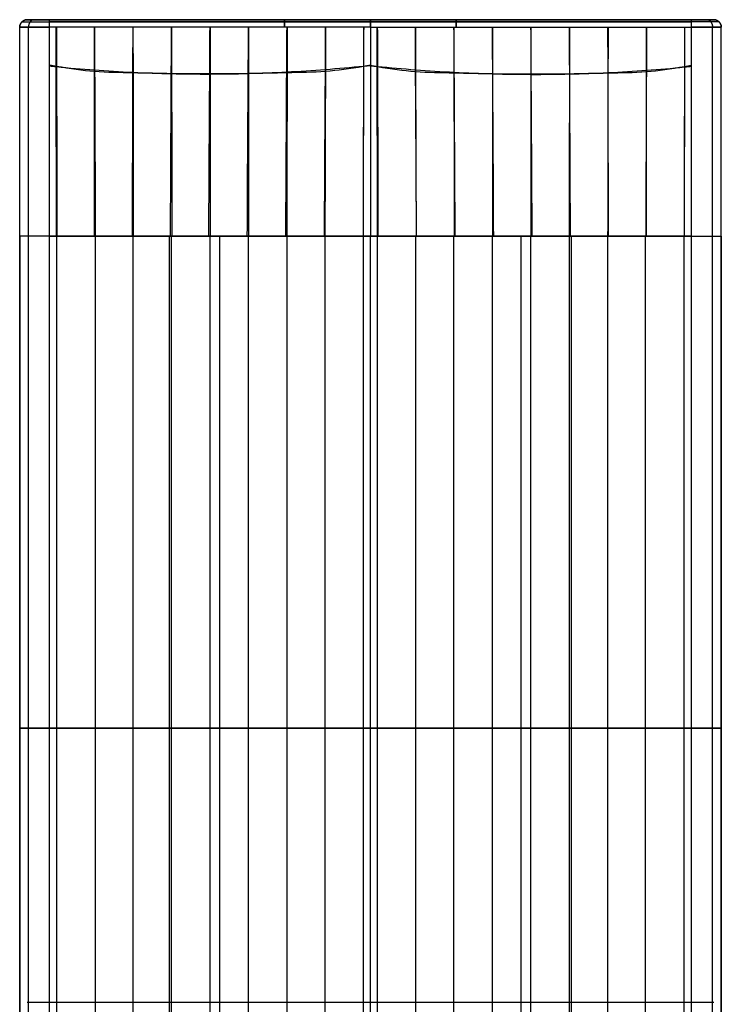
# Model space of a CAD drawing. Header units: millimetres. Extents: x -23 to 24, y -66 to 66.
# Tile 8 of 8: x -23 to 24, y 0 to 66. Entities that reach past the tile are written whole.
import ezdxf

# ---------------------------------------------------------------- set-up
doc = ezdxf.new("R2010")
doc.units = ezdxf.units.MM
doc.header["$MEASUREMENT"] = 0
doc.layers.add('White Porcelain Series_ D2_ 2017', color=178, linetype='Continuous', true_color=0x000000)

msp = doc.modelspace()

# ---------------------------------------------------------------- linework, layer by layer
at = {"layer": 'White Porcelain Series_ D2_ 2017'}
for p, q in [((23.091, 65.884, 34.001), (-22.909, 65.884, 34.001)), ((0.091, 65.384, 66.5), (-21.409, 65.384, 66.501)), ((-21.408, 51.384, 66.501), (-21.409, 65.384, 66.501)), ((0.091, 65.384, 1.5), (-21.409, 65.384, 1.501)), ((-21.409, 51.384, 1.501), (-21.409, 65.384, 1.501)), ((0.091, 65.884, 2), (0.091, 65.884, 66)), ((0.091, 65.384, 66.5), (21.591, 65.384, 66.501)), ((0.091, 65.384, 1.5), (21.591, 65.384, 1.501)), ((21.591, 51.384, 66.501), (21.591, 65.384, 66.501)), ((21.591, 51.384, 1.501), (21.591, 65.384, 1.501))]:
    msp.add_line(p, q, dxfattribs=at)
at = {"layer": 'White Porcelain Series_ D2_ 2017', "extrusion": (-3.5845e-11, 1, 2.14612e-16)}
msp.add_lwpolyline([(-23.091, 34.001), (22.909, 34.001)], dxfattribs=at)
at = {"layer": 'White Porcelain Series_ D2_ 2017', "extrusion": (5.98722e-06, -5.98695e-06, 1)}
msp.add_rational_spline([(-23.409, 65.384, 64.501), (-23.409, 65.884, 64.501), (-22.909, 65.884, 64.501)], [1, 0.707106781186, 1], degree=2, dxfattribs=at)
at = {"layer": 'White Porcelain Series_ D2_ 2017', "extrusion": (5.9872e-06, -5.98693e-06, 1)}
msp.add_rational_spline([(-23.409, 65.384, 3.501), (-23.409, 65.884, 3.501), (-22.909, 65.884, 3.501)], [1, 0.707106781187, 1], degree=2, dxfattribs=at)
at = {"layer": 'White Porcelain Series_ D2_ 2017', "extrusion": (5.98718e-06, -5.9869e-06, 1)}
msp.add_rational_spline([(-22.909, 65.884, 34.001), (-23.409, 65.884, 34.001), (-23.409, 65.384, 34.001)], [1, 0.707106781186, 1], degree=2, dxfattribs=at)
at = {"layer": 'White Porcelain Series_ D2_ 2017', "extrusion": (-6.02936e-13, -1, -5.98694e-06)}
msp.add_rational_spline([(-21.409, 65.384, 1.501), (-23.409, 65.384, 1.501), (-23.409, 65.384, 3.501)], [1, 0.707107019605, 1], degree=2, dxfattribs=at)
at = {"layer": 'White Porcelain Series_ D2_ 2017'}
for points, degree in [([(-23.409, 51.384, 3.501), (-23.409, 58.384, 3.501), (-23.409, 65.384, 3.501)], 2), ([(-23.409, 65.384, 3.501), (-23.409, 65.384, 34.001), (-23.409, 65.384, 64.501)], 2), ([(-23.408, 51.384, 64.501), (-23.408, 58.384, 64.501), (-23.409, 65.384, 64.501)], 2), ([(-23.409, 51.384, 34), (-23.409, 58.384, 34), (-23.409, 65.384, 34.001)], 2), ([(-23.262, 65.738, 3.501), (-23.262, 65.738, 34.001), (-23.262, 65.737, 64.501)], 2), ([(-22.909, 65.884, 3.501), (-22.909, 65.884, 34.001), (-22.909, 65.884, 64.501)], 2), ([(-22.823, 51.384, 2.086), (-22.823, 58.384, 2.086), (-22.823, 65.384, 2.086)], 2), ([(-22.823, 51.384, 65.915), (-22.823, 58.384, 65.915), (-22.823, 65.384, 65.915)], 2), ([(0.091, 65.884, 66), (-7.075, 65.884, 66), (-14.242, 65.884, 66), (-21.409, 65.884, 66.001)], 3), ([(-21.409, 65.884, 2.001), (-14.242, 65.884, 2), (-7.076, 65.884, 2), (0.091, 65.884, 2)], 3), ([(-21.409, 65.738, 1.647), (-10.659, 65.738, 1.647), (0.091, 65.738, 1.647)], 2), ([(0.091, 65.737, 66.354), (-10.659, 65.737, 66.354), (-21.409, 65.737, 66.354)], 2), ([(21.591, 65.884, 2.001), (14.424, 65.884, 2), (7.258, 65.884, 2), (0.091, 65.884, 2)], 3), ([(0.091, 65.884, 66), (7.258, 65.884, 66), (14.424, 65.884, 66), (21.591, 65.884, 66.001)], 3), ([(21.591, 65.738, 1.647), (10.841, 65.738, 1.647), (0.091, 65.738, 1.647)], 2), ([(0.091, 65.737, 66.354), (10.841, 65.737, 66.354), (21.591, 65.737, 66.354)], 2), ([(0.091, 65.384, 1.5), (0.091, 60.813, 1.5), (0.091, 56.129, 1.5), (0.091, 51.384, 1.5)], 3), ([(23.005, 51.384, 2.086), (23.005, 58.384, 2.086), (23.005, 65.384, 2.086)], 2), ([(23.005, 51.384, 65.915), (23.005, 58.384, 65.915), (23.005, 65.384, 65.915)], 2), ([(23.091, 65.884, 64.501), (23.091, 65.884, 34.001), (23.091, 65.884, 3.501)], 2), ([(23.445, 65.738, 3.501), (23.444, 65.738, 34.001), (23.444, 65.737, 64.501)], 2), ([(23.591, 51.384, 3.501), (23.591, 58.384, 3.501), (23.591, 65.384, 3.501)], 2), ([(23.591, 65.384, 3.501), (23.591, 65.384, 34.001), (23.591, 65.384, 64.501)], 2), ([(23.591, 51.384, 64.501), (23.591, 58.384, 64.501), (23.591, 65.384, 64.501)], 2), ([(23.591, 51.384, 34), (23.591, 58.384, 34), (23.591, 65.384, 34.001)], 2), ([(-23.408, -14.616, 3.5), (-23.409, 18.384, 3.501), (-23.409, 51.384, 3.501)], 2), ([(-23.409, 51.384, 3.501), (-23.409, 51.384, 34.001), (-23.408, 51.384, 64.501)], 2), ([(-23.408, 51.384, 64.501), (-23.408, 18.384, 64.501), (-23.408, -14.616, 64.5)], 2), ([(-23.408, -14.616, 34), (-23.408, 18.384, 34.001), (-23.408, 51.384, 34.001)], 2), ([(-22.823, -14.616, 2.086), (-22.823, 18.384, 2.086), (-22.823, 51.384, 2.087)], 2), ([(-22.822, -14.616, 65.915), (-22.822, 18.384, 65.915), (-22.822, 51.384, 65.915)], 2), ([(-21.408, -14.616, 1.5), (-21.409, 18.384, 1.501), (-21.409, 51.384, 1.501)], 2), ([(0.091, 51.384, 1.5), (-7.075, 51.384, 1.501), (-14.242, 51.384, 1.501), (-21.409, 51.384, 1.501)], 3), ([(-21.408, -14.616, 66.5), (-21.408, 18.384, 66.501), (-21.408, 51.384, 66.501)], 2), ([(-20.912, -14.616, 66.5), (-20.912, 18.384, 66.501), (-20.912, 51.384, 66.501)], 2), ([(-18.328, -14.616, 66.5), (-18.328, 18.384, 66.501), (-18.328, 51.384, 66.501)], 2), ([(-15.807, -14.616, 66.5), (-15.807, 18.384, 66.501), (-15.807, 51.384, 66.501)], 2), ([(-13.38, -14.616, 66.5), (-13.38, 18.384, 66.501), (-13.38, 51.384, 66.501)], 2), ([(-13.241, -14.616, 66.5), (-13.241, 18.384, 66.501), (-13.241, 51.384, 66.501)], 2), ([(-10.659, -14.616, 1.5), (-10.659, 18.384, 1.501), (-10.659, 51.384, 1.501)], 2), ([(-10.659, -14.616, 66.5), (-10.659, 18.384, 66.501), (-10.659, 51.384, 66.501)], 2), ([(-10.006, -14.616, 66.5), (-10.006, 18.384, 66.501), (-10.006, 51.384, 66.501)], 2), ([(-8.079, -14.616, 66.5), (-8.079, 18.384, 66.501), (-8.079, 51.384, 66.501)], 2), ([(-5.5, -14.616, 66.5), (-5.5, 18.384, 66.5), (-5.5, 51.384, 66.501)], 2), ([(-2.94, -14.616, 66.5), (-2.94, 18.384, 66.5), (-2.94, 51.384, 66.501)], 2), ([(-0.388, -14.616, 66.5), (-0.388, 18.384, 66.5), (-0.388, 51.384, 66.501)], 2), ([(0.091, -14.616, 1.5), (0.091, 18.384, 1.5), (0.091, 51.384, 1.5)], 2), ([(0.091, 51.384, 1.5), (7.258, 51.384, 1.501), (14.424, 51.384, 1.501), (21.591, 51.384, 1.501)], 3), ([(0.091, -14.616, 66.5), (0.091, 18.384, 66.5), (0.091, 51.384, 66.5)], 2), ([(0.57, -14.616, 66.5), (0.57, 18.384, 66.5), (0.57, 51.384, 66.501)], 2), ([(3.123, -14.616, 66.5), (3.123, 18.384, 66.5), (3.123, 51.384, 66.501)], 2), ([(5.682, -14.616, 66.5), (5.682, 18.384, 66.5), (5.682, 51.384, 66.501)], 2), ([(8.261, -14.616, 66.5), (8.261, 18.384, 66.501), (8.261, 51.384, 66.501)], 2), ([(10.188, -14.616, 66.5), (10.188, 18.384, 66.501), (10.188, 51.384, 66.501)], 2), ([(10.841, -14.616, 1.5), (10.841, 18.384, 1.501), (10.841, 51.384, 1.501)], 2), ([(10.841, -14.616, 66.5), (10.841, 18.384, 66.501), (10.841, 51.384, 66.501)], 2), ([(13.423, -14.616, 66.5), (13.423, 18.384, 66.501), (13.423, 51.384, 66.501)], 2), ([(13.562, -14.616, 66.5), (13.562, 18.384, 66.501), (13.562, 51.384, 66.501)], 2), ([(15.99, -14.616, 66.5), (15.99, 18.384, 66.501), (15.99, 51.384, 66.501)], 2), ([(18.51, -14.616, 66.5), (18.51, 18.384, 66.501), (18.51, 51.384, 66.501)], 2), ([(21.094, -14.616, 66.5), (21.094, 18.384, 66.501), (21.094, 51.384, 66.501)], 2), ([(21.59, -14.616, 66.5), (21.59, 18.384, 66.501), (21.591, 51.384, 66.501)], 2), ([(21.591, -14.616, 1.5), (21.591, 18.384, 1.501), (21.591, 51.384, 1.501)], 2), ([(23.005, -14.616, 2.086), (23.005, 18.384, 2.086), (23.005, 51.384, 2.087)], 2), ([(23.005, -14.616, 65.915), (23.005, 18.384, 65.915), (23.005, 51.384, 65.915)], 2), ([(23.591, 51.384, 64.501), (23.59, 18.384, 64.501), (23.59, -14.616, 64.5)], 2), ([(23.59, -14.616, 34), (23.59, 18.384, 34.001), (23.59, 51.384, 34.001)], 2), ([(23.591, -14.616, 3.5), (23.591, 18.384, 3.501), (23.591, 51.384, 3.501)], 2), ([(23.591, 51.384, 3.501), (23.591, 51.384, 34.001), (23.591, 51.384, 64.501)], 2), ([(-23.408, 18.384, 3.501), (-23.408, 18.384, 34.001), (-23.408, 18.384, 64.501)], 2), ([(0.091, 18.384, 1.5), (-7.075, 18.384, 1.501), (-14.242, 18.384, 1.501), (-21.408, 18.384, 1.501)], 3), ([(0.091, 18.384, 1.5), (7.257, 18.384, 1.501), (14.424, 18.384, 1.501), (21.591, 18.384, 1.501)], 3), ([(23.591, 18.384, 3.501), (23.59, 18.384, 34.001), (23.59, 18.384, 64.501)], 2)]:
    msp.add_open_spline(points, degree=degree, dxfattribs=at)
at = {"layer": 'White Porcelain Series_ D2_ 2017', "extrusion": (1.75376e-12, -1, -5.98694e-06)}
msp.add_rational_spline([(-23.409, 65.384, 64.501), (-23.409, 65.384, 66.501), (-21.409, 65.384, 66.501)], [1, 0.707106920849, 0.999999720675], degree=2, dxfattribs=at)
at = {"layer": 'White Porcelain Series_ D2_ 2017', "extrusion": (-2.25757e-11, 1, 5.98692e-06)}
msp.add_rational_spline([(-23.262, 65.738, 3.501), (-23.288, 65.738, 2.51), (-22.399, 65.738, 1.622), (-21.409, 65.738, 1.647)], [0.853553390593, 0.853553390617, 0.853553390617, 0.853553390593], degree=3, dxfattribs=at)
at = {"layer": 'White Porcelain Series_ D2_ 2017', "extrusion": (-2.47516e-11, 1, 5.98697e-06)}
msp.add_rational_spline([(-23.262, 65.737, 64.501), (-23.287, 65.737, 65.491), (-22.399, 65.737, 66.379), (-21.409, 65.737, 66.354)], [0.853553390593, 0.853553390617, 0.853553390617, 0.853553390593], degree=3, dxfattribs=at)
at = {"layer": 'White Porcelain Series_ D2_ 2017', "extrusion": (-2.52195e-12, 1, 5.98695e-06)}
msp.add_open_spline([(-22.909, 65.884, 64.501), (-22.929, 65.884, 65.302), (-22.21, 65.884, 66.021), (-21.409, 65.884, 66.001)], degree=3, dxfattribs=at)
at = {"layer": 'White Porcelain Series_ D2_ 2017', "extrusion": (-2.7503e-12, 1, 5.98694e-06)}
msp.add_open_spline([(-21.409, 65.884, 2.001), (-22.21, 65.884, 1.98), (-22.929, 65.884, 2.699), (-22.909, 65.884, 3.501)], degree=3, dxfattribs=at)
at = {"layer": 'White Porcelain Series_ D2_ 2017', "extrusion": (0.707103, 4.23343e-06, -0.707111)}
msp.add_rational_spline([(-22.467, 65.884, 2.442), (-22.82, 65.884, 2.09), (-22.82, 65.384, 2.09)], [1, 0.707106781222, 1], degree=2, dxfattribs=at)
at = {"layer": 'White Porcelain Series_ D2_ 2017', "extrusion": (0.707111, -4.23338e-06, 0.707103)}
msp.add_rational_spline([(-22.467, 65.884, 65.559), (-22.82, 65.884, 65.912), (-22.82, 65.384, 65.912)], [1, 0.707106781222, 1], degree=2, dxfattribs=at)
at = {"layer": 'White Porcelain Series_ D2_ 2017', "extrusion": (-1, -3.00543e-11, 5.98723e-06)}
msp.add_rational_spline([(-21.409, 65.384, 1.501), (-21.409, 65.884, 1.501), (-21.409, 65.884, 2.001)], [1, 0.707106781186, 1], degree=2, dxfattribs=at)
at = {"layer": 'White Porcelain Series_ D2_ 2017', "extrusion": (1, 2.45532e-10, -5.98743e-06)}
msp.add_rational_spline([(-21.409, 65.384, 66.501), (-21.409, 65.884, 66.501), (-21.409, 65.884, 66.001)], [1, 0.707106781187, 1], degree=2, dxfattribs=at)
at = {"layer": 'White Porcelain Series_ D2_ 2017', "extrusion": (-5.98747e-06, 5.98694e-06, -1)}
for points, knots in [([(-20.946, 51.384, 1.5), (-20.951, 55.109, 1.5), (-20.959, 59.673, 1.5), (-20.971, 64.469, 1.5), (-20.973, 65.383, 1.501)], [115.591756, 115.591756, 115.591756, 115.591756, 126.910696, 129.451062, 129.451062, 129.451062, 129.451062]), ([(-18.402, 51.384, 1.5), (-18.402, 54.939, 1.5), (-18.401, 59.412, 1.5), (-18.404, 64.384, 1.5), (-18.405, 65.384, 1.5)], [116.001177, 116.001177, 116.001177, 116.001177, 126.910696, 129.505638, 129.505638, 129.505638, 129.505638])]:
    msp.add_open_spline(points, degree=3, knots=knots, dxfattribs=at)
at = {"layer": 'White Porcelain Series_ D2_ 2017'}
for points, knots in [([(-20.953, 65.383, 66.5), (-20.949, 64.476, 66.5), (-20.93, 59.519, 66.5), (-20.921, 55.05, 66.5), (-20.916, 51.384, 66.5)], [-129.312278, -129.312278, -129.312278, -129.312278, -126.911698, -115.629027, -115.629027, -115.629027, -115.629027]), ([(-18.402, 65.383, 66.5), (-18.398, 64.349, 66.5), (-18.377, 59.288, 66.5), (-18.359, 54.867, 66.5), (-18.346, 51.384, 66.5)], [-129.521962, -129.521962, -129.521962, -129.521962, -126.911698, -116.086516, -116.086516, -116.086516, -116.086516]), ([(-15.824, 65.384, 66.5), (-15.821, 64.314, 66.5), (-15.808, 59.174, 66.5), (-15.801, 54.782, 66.5), (-15.797, 51.384, 66.5)], [-129.506501, -129.506501, -129.506501, -129.506501, -126.911698, -116.350444, -116.350444, -116.350444, -116.350444]), ([(-13.237, 65.38, 66.5), (-13.235, 64.292, 66.5), (-13.227, 59.116, 66.5), (-13.225, 54.738, 66.5), (-13.224, 51.384, 66.5)], [-129.496124, -129.496124, -129.496124, -129.496124, -126.911698, -116.502003, -116.502003, -116.502003, -116.502003]), ([(-10.659, 65.384, 66.5), (-10.658, 64.287, 66.5), (-10.656, 59.099, 66.5), (-10.654, 54.724, 66.5), (-10.653, 51.384, 66.5)], [-129.501299, -129.501299, -129.501299, -129.501299, -126.911698, -116.545907, -116.545907, -116.545907, -116.545907]), ([(-8.08, 65.38, 66.5), (-8.081, 64.294, 66.5), (-8.084, 59.116, 66.5), (-8.083, 54.739, 66.5), (-8.082, 51.384, 66.5)], [-129.496537, -129.496537, -129.496537, -129.496537, -126.911698, -116.479704, -116.479704, -116.479704, -116.479704]), ([(-5.492, 65.384, 66.5), (-5.495, 64.317, 66.5), (-5.504, 59.174, 66.5), (-5.508, 54.784, 66.5), (-5.509, 51.384, 66.5)], [-129.506499, -129.506499, -129.506499, -129.506499, -126.911698, -116.314741, -116.314741, -116.314741, -116.314741]), ([(-2.916, 65.383, 66.5), (-2.92, 64.352, 66.5), (-2.938, 59.29, 66.5), (-2.954, 54.87, 66.5), (-2.966, 51.384, 66.5)], [-129.519435, -129.519435, -129.519435, -129.519435, -126.911698, -116.051797, -116.051797, -116.051797, -116.051797]), ([(-0.366, 65.383, 66.5), (-0.37, 64.474, 66.5), (-0.389, 59.517, 66.5), (-0.397, 55.048, 66.5), (-0.401, 51.384, 66.5)], [-129.316978, -129.316978, -129.316978, -129.316978, -126.911698, -115.626164, -115.626164, -115.626164, -115.626164]), ([(0.091, 65.384, 66.5), (0.091, 61.454, 66.5), (0.091, 57.524, 66.5), (0.091, 53.595, 66.5), (0.091, 52.858, 66.5), (0.091, 52.121, 66.5), (0.091, 51.384, 66.5)], [144.448895, 144.448895, 144.448895, 144.448895, 156.238136, 156.238136, 156.238136, 158.448895, 158.448895, 158.448895, 158.448895]), ([(0.548, 65.383, 66.5), (0.552, 64.474, 66.5), (0.571, 59.517, 66.5), (0.579, 55.048, 66.5), (0.584, 51.384, 66.5)], [-129.316978, -129.316978, -129.316978, -129.316978, -126.911698, -115.626164, -115.626164, -115.626164, -115.626164]), ([(3.099, 65.383, 66.5), (3.102, 64.352, 66.5), (3.12, 59.29, 66.5), (3.136, 54.87, 66.5), (3.148, 51.384, 66.5)], [-129.519435, -129.519435, -129.519435, -129.519435, -126.911698, -116.051797, -116.051797, -116.051797, -116.051797]), ([(5.675, 65.384, 66.5), (5.677, 64.317, 66.5), (5.686, 59.174, 66.5), (5.69, 54.784, 66.5), (5.692, 51.384, 66.5)], [-129.506499, -129.506499, -129.506499, -129.506499, -126.911698, -116.314741, -116.314741, -116.314741, -116.314741]), ([(8.262, 65.38, 66.5), (8.263, 64.294, 66.5), (8.266, 59.116, 66.5), (8.265, 54.739, 66.5), (8.264, 51.384, 66.5)], [-129.496537, -129.496537, -129.496537, -129.496537, -126.911698, -116.479704, -116.479704, -116.479704, -116.479704]), ([(10.841, 65.384, 66.5), (10.84, 64.287, 66.5), (10.838, 59.099, 66.5), (10.836, 54.724, 66.5), (10.835, 51.384, 66.5)], [-129.501299, -129.501299, -129.501299, -129.501299, -126.911698, -116.545907, -116.545907, -116.545907, -116.545907]), ([(13.419, 65.38, 66.5), (13.417, 64.292, 66.5), (13.41, 59.116, 66.5), (13.407, 54.738, 66.5), (13.406, 51.384, 66.5)], [-129.496124, -129.496124, -129.496124, -129.496124, -126.911698, -116.502003, -116.502003, -116.502003, -116.502003]), ([(16.007, 65.384, 66.5), (16.004, 64.314, 66.5), (15.99, 59.174, 66.5), (15.983, 54.782, 66.5), (15.979, 51.384, 66.5)], [-129.506501, -129.506501, -129.506501, -129.506501, -126.911698, -116.350444, -116.350444, -116.350444, -116.350444]), ([(18.584, 65.383, 66.5), (18.58, 64.349, 66.5), (18.56, 59.288, 66.5), (18.541, 54.867, 66.5), (18.528, 51.384, 66.5)], [-129.521962, -129.521962, -129.521962, -129.521962, -126.911698, -116.086516, -116.086516, -116.086516, -116.086516]), ([(21.135, 65.383, 66.5), (21.131, 64.476, 66.5), (21.112, 59.519, 66.5), (21.103, 55.05, 66.5), (21.098, 51.384, 66.5)], [-129.312278, -129.312278, -129.312278, -129.312278, -126.911698, -115.629027, -115.629027, -115.629027, -115.629027]), ([(0.091, 62.826, 66.5), (-0.071, 62.8, 66.5), (-1.18, 62.608, 66.5), (-2.884, 62.366, 66.5), (-5.506, 62.327, 66.5), (-8.082, 62.262, 66.5), (-10.657, 62.238, 66.5), (-13.232, 62.257, 66.5), (-15.809, 62.321, 66.5), (-18.432, 62.354, 66.5), (-20.143, 62.603, 66.5), (-21.247, 62.807, 66.5), (-21.408, 62.835, 66.5)], [68.132539, 68.132539, 68.132539, 68.132539, 68.549983, 71.129983, 73.709983, 76.289983, 78.869983, 81.449983, 84.029983, 86.609983, 89.189983, 89.607668, 89.607668, 89.607668, 89.607668]), ([(0.091, 62.826, 66.5), (0.253, 62.8, 66.5), (1.362, 62.608, 66.5), (3.066, 62.366, 66.5), (5.688, 62.327, 66.5), (8.265, 62.262, 66.5), (10.839, 62.238, 66.5), (13.414, 62.257, 66.5), (15.991, 62.321, 66.5), (18.614, 62.354, 66.5), (20.325, 62.603, 66.5), (21.429, 62.807, 66.5), (21.591, 62.835, 66.5)], [68.132539, 68.132539, 68.132539, 68.132539, 68.549983, 71.129983, 73.709983, 76.289983, 78.869983, 81.449983, 84.029983, 86.609983, 89.189983, 89.607668, 89.607668, 89.607668, 89.607668])]:
    msp.add_open_spline(points, degree=3, knots=knots, dxfattribs=at)
at = {"layer": 'White Porcelain Series_ D2_ 2017', "extrusion": (-5.98726e-06, 5.98694e-06, -1)}
msp.add_open_spline([(-15.862, 51.384, 1.5), (-15.848, 54.806, 1.5), (-15.83, 59.213, 1.5), (-15.818, 64.324, 1.5), (-15.816, 65.384, 1.5)], degree=3, knots=[116.357946, 116.357946, 116.357946, 116.357946, 126.910696, 129.49982, 129.49982, 129.49982, 129.49982], dxfattribs=at)
at = {"layer": 'White Porcelain Series_ D2_ 2017', "extrusion": (-5.98725e-06, 5.98694e-06, -1)}
msp.add_open_spline([(-13.308, 51.384, 1.5), (-13.289, 54.736, 1.5), (-13.267, 59.119, 1.5), (-13.244, 64.287, 1.5), (-13.24, 65.382, 1.5)], degree=3, knots=[116.598798, 116.598798, 116.598798, 116.598798, 126.910696, 129.499536, 129.499536, 129.499536, 129.499536], dxfattribs=at)
at = {"layer": 'White Porcelain Series_ D2_ 2017', "extrusion": (5.98715e-06, -5.98694e-06, 1)}
msp.add_open_spline([(-10.74, 51.384, 1.5), (-10.721, 54.719, 1.5), (-10.696, 59.097, 1.5), (-10.665, 64.279, 1.5), (-10.659, 65.384, 1.5)], degree=3, knots=[116.664961, 116.664961, 116.664961, 116.664961, 126.910696, 129.500244, 129.500244, 129.500244, 129.500244], dxfattribs=at)
at = {"layer": 'White Porcelain Series_ D2_ 2017', "extrusion": (5.98722e-06, -5.98694e-06, 1)}
msp.add_open_spline([(-8.163, 51.384, 1.5), (-8.146, 54.743, 1.5), (-8.121, 59.125, 1.5), (-8.086, 64.291, 1.5), (-8.078, 65.381, 1.5)], degree=3, knots=[116.550723, 116.550723, 116.550723, 116.550723, 126.910696, 129.49896, 129.49896, 129.49896, 129.49896], dxfattribs=at)
at = {"layer": 'White Porcelain Series_ D2_ 2017', "extrusion": (-1, -3.59215e-11, 5.98722e-06)}
msp.add_rational_spline([(-5.659, 65.884, 2), (-5.659, 65.884, 1.5), (-5.659, 65.384, 1.5)], [1, 0.707106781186, 1], degree=2, dxfattribs=at)
at = {"layer": 'White Porcelain Series_ D2_ 2017', "extrusion": (1, 3.58523e-11, -5.98722e-06)}
msp.add_rational_spline([(-5.659, 65.384, 66.5), (-5.659, 65.884, 66.5), (-5.659, 65.884, 66)], [1, 0.707106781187, 1], degree=2, dxfattribs=at)
at = {"layer": 'White Porcelain Series_ D2_ 2017', "extrusion": (5.98723e-06, -5.98694e-06, 1)}
msp.add_open_spline([(-5.579, 51.384, 1.5), (-5.564, 54.821, 1.5), (-5.543, 59.232, 1.5), (-5.509, 64.334, 1.5), (-5.502, 65.384, 1.5)], degree=3, knots=[116.275215, 116.275215, 116.275215, 116.275215, 126.910696, 129.499574, 129.499574, 129.499574, 129.499574], dxfattribs=at)
at = {"layer": 'White Porcelain Series_ D2_ 2017', "extrusion": (5.98726e-06, -5.98694e-06, 1)}
msp.add_open_spline([(-2.991, 51.384, 1.5), (-2.973, 54.968, 1.5), (-2.949, 59.463, 1.5), (-2.919, 64.4, 1.5), (-2.913, 65.384, 1.5)], degree=3, knots=[115.918434, 115.918434, 115.918434, 115.918434, 126.910696, 129.505628, 129.505628, 129.505628, 129.505628], dxfattribs=at)
at = {"layer": 'White Porcelain Series_ D2_ 2017', "extrusion": (5.98752e-06, -5.98694e-06, 1)}
msp.add_open_spline([(-0.383, 51.384, 1.5), (-0.374, 55.149, 1.5), (-0.363, 59.76, 1.5), (-0.351, 64.484, 1.5), (-0.349, 65.381, 1.5)], degree=3, knots=[115.554723, 115.554723, 115.554723, 115.554723, 126.910696, 129.462619, 129.462619, 129.462619, 129.462619], dxfattribs=at)
at = {"layer": 'White Porcelain Series_ D2_ 2017', "extrusion": (-1, 2.99363e-06, -2.99359e-06)}
msp.add_rational_spline([(0.091, 65.384, 1.5), (0.091, 65.677, 1.5), (0.091, 65.884, 1.707), (0.091, 65.884, 2)], [1, 0.804737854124, 0.804737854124, 1], degree=3, dxfattribs=at)
at = {"layer": 'White Porcelain Series_ D2_ 2017', "extrusion": (1, 2.99359e-06, 2.99363e-06)}
msp.add_rational_spline([(0.091, 65.884, 66), (0.091, 65.884, 66.293), (0.091, 65.677, 66.5), (0.091, 65.384, 66.5)], [1, 0.804737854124, 0.804737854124, 1], degree=3, dxfattribs=at)
at = {"layer": 'White Porcelain Series_ D2_ 2017', "extrusion": (5.98752e-06, 5.98694e-06, -1)}
msp.add_open_spline([(0.565, 51.384, 1.5), (0.556, 55.149, 1.5), (0.545, 59.76, 1.5), (0.533, 64.484, 1.5), (0.531, 65.381, 1.5)], degree=3, knots=[115.554723, 115.554723, 115.554723, 115.554723, 126.910696, 129.462619, 129.462619, 129.462619, 129.462619], dxfattribs=at)
at = {"layer": 'White Porcelain Series_ D2_ 2017', "extrusion": (5.98726e-06, 5.98694e-06, -1)}
msp.add_open_spline([(3.174, 51.384, 1.5), (3.155, 54.968, 1.5), (3.131, 59.463, 1.5), (3.101, 64.4, 1.5), (3.095, 65.384, 1.5)], degree=3, knots=[115.918434, 115.918434, 115.918434, 115.918434, 126.910696, 129.505628, 129.505628, 129.505628, 129.505628], dxfattribs=at)
at = {"layer": 'White Porcelain Series_ D2_ 2017', "extrusion": (5.98723e-06, 5.98694e-06, -1)}
msp.add_open_spline([(5.761, 51.384, 1.5), (5.747, 54.821, 1.5), (5.725, 59.232, 1.5), (5.691, 64.334, 1.5), (5.684, 65.384, 1.5)], degree=3, knots=[116.275215, 116.275215, 116.275215, 116.275215, 126.910696, 129.499574, 129.499574, 129.499574, 129.499574], dxfattribs=at)
at = {"layer": 'White Porcelain Series_ D2_ 2017', "extrusion": (-1, 3.59091e-11, -5.98722e-06)}
msp.add_rational_spline([(5.841, 65.884, 2), (5.841, 65.884, 1.5), (5.841, 65.384, 1.5)], [1, 0.707106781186, 1], degree=2, dxfattribs=at)
at = {"layer": 'White Porcelain Series_ D2_ 2017', "extrusion": (1, -3.58807e-11, 5.98722e-06)}
msp.add_rational_spline([(5.841, 65.384, 66.5), (5.841, 65.884, 66.5), (5.841, 65.884, 66)], [1, 0.707106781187, 1], degree=2, dxfattribs=at)
at = {"layer": 'White Porcelain Series_ D2_ 2017', "extrusion": (5.98722e-06, 5.98694e-06, -1)}
for points, knots in [([(8.345, 51.384, 1.5), (8.328, 54.743, 1.5), (8.303, 59.125, 1.5), (8.268, 64.291, 1.5), (8.26, 65.381, 1.5)], [116.550723, 116.550723, 116.550723, 116.550723, 126.910696, 129.49896, 129.49896, 129.49896, 129.49896]), ([(0.092, 62.79, 1.5), (0.244, 62.78, 1.5), (1.28, 62.69, 1.5), (3.095, 62.518, 1.5), (5.713, 62.354, 1.5), (8.279, 62.244, 1.5), (10.86, 62.212, 1.5), (13.439, 62.232, 1.5), (15.997, 62.327, 1.5), (18.604, 62.486, 1.5), (20.403, 62.626, 1.5), (21.439, 62.754, 1.5), (21.59, 62.77, 1.5)], [0.002731, 0.002731, 0.002731, 0.002731, 0.43, 3.01, 5.59, 8.17, 10.75, 13.33, 15.91, 18.49, 21.07, 21.491901, 21.491901, 21.491901, 21.491901])]:
    msp.add_open_spline(points, degree=3, knots=knots, dxfattribs=at)
at = {"layer": 'White Porcelain Series_ D2_ 2017', "extrusion": (5.98715e-06, 5.98694e-06, -1)}
msp.add_open_spline([(10.923, 51.384, 1.5), (10.904, 54.719, 1.5), (10.878, 59.097, 1.5), (10.848, 64.279, 1.5), (10.841, 65.384, 1.5)], degree=3, knots=[116.664961, 116.664961, 116.664961, 116.664961, 126.910696, 129.500244, 129.500244, 129.500244, 129.500244], dxfattribs=at)
at = {"layer": 'White Porcelain Series_ D2_ 2017', "extrusion": (-5.98725e-06, -5.98694e-06, 1)}
msp.add_open_spline([(13.49, 51.384, 1.5), (13.472, 54.736, 1.5), (13.449, 59.119, 1.5), (13.427, 64.287, 1.5), (13.422, 65.382, 1.5)], degree=3, knots=[116.598798, 116.598798, 116.598798, 116.598798, 126.910696, 129.499536, 129.499536, 129.499536, 129.499536], dxfattribs=at)
at = {"layer": 'White Porcelain Series_ D2_ 2017', "extrusion": (-5.98726e-06, -5.98694e-06, 1)}
msp.add_open_spline([(16.045, 51.384, 1.5), (16.03, 54.806, 1.5), (16.012, 59.213, 1.5), (16.001, 64.324, 1.5), (15.999, 65.384, 1.5)], degree=3, knots=[116.357946, 116.357946, 116.357946, 116.357946, 126.910696, 129.49982, 129.49982, 129.49982, 129.49982], dxfattribs=at)
at = {"layer": 'White Porcelain Series_ D2_ 2017', "extrusion": (-5.98747e-06, -5.98694e-06, 1)}
for points, knots in [([(18.584, 51.384, 1.5), (18.584, 54.939, 1.5), (18.584, 59.412, 1.5), (18.587, 64.384, 1.5), (18.587, 65.384, 1.5)], [116.001177, 116.001177, 116.001177, 116.001177, 126.910696, 129.505638, 129.505638, 129.505638, 129.505638]), ([(21.128, 51.384, 1.5), (21.134, 55.109, 1.5), (21.141, 59.673, 1.5), (21.154, 64.469, 1.5), (21.156, 65.383, 1.501)], [115.591756, 115.591756, 115.591756, 115.591756, 126.910696, 129.451062, 129.451062, 129.451062, 129.451062])]:
    msp.add_open_spline(points, degree=3, knots=knots, dxfattribs=at)
at = {"layer": 'White Porcelain Series_ D2_ 2017', "extrusion": (-2.7503e-12, -1, -5.98694e-06)}
msp.add_open_spline([(23.091, 65.884, 3.501), (23.112, 65.884, 2.699), (22.393, 65.884, 1.98), (21.591, 65.884, 2.001)], degree=3, dxfattribs=at)
at = {"layer": 'White Porcelain Series_ D2_ 2017', "extrusion": (2.52195e-12, 1, 5.98695e-06)}
msp.add_open_spline([(21.591, 65.884, 66.001), (22.392, 65.884, 66.021), (23.111, 65.884, 65.302), (23.091, 65.884, 64.501)], degree=3, dxfattribs=at)
at = {"layer": 'White Porcelain Series_ D2_ 2017', "extrusion": (-1, 3.00401e-11, -5.98723e-06)}
msp.add_rational_spline([(21.591, 65.384, 1.501), (21.591, 65.884, 1.501), (21.591, 65.884, 2.001)], [1, 0.707106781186, 1], degree=2, dxfattribs=at)
at = {"layer": 'White Porcelain Series_ D2_ 2017', "extrusion": (1, -2.45574e-10, 5.98743e-06)}
msp.add_rational_spline([(21.591, 65.384, 66.501), (21.591, 65.884, 66.501), (21.591, 65.884, 66.001)], [1, 0.707106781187, 1], degree=2, dxfattribs=at)
at = {"layer": 'White Porcelain Series_ D2_ 2017', "extrusion": (-2.25757e-11, -1, -5.98692e-06)}
msp.add_rational_spline([(23.445, 65.738, 3.501), (23.47, 65.738, 2.51), (22.581, 65.738, 1.622), (21.591, 65.738, 1.647)], [0.853553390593, 0.853553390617, 0.853553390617, 0.853553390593], degree=3, dxfattribs=at)
at = {"layer": 'White Porcelain Series_ D2_ 2017', "extrusion": (2.47516e-11, 1, 5.98697e-06)}
msp.add_rational_spline([(23.444, 65.737, 64.501), (23.47, 65.737, 65.491), (22.581, 65.737, 66.379), (21.591, 65.737, 66.354)], [0.853553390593, 0.853553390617, 0.853553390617, 0.853553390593], degree=3, dxfattribs=at)
at = {"layer": 'White Porcelain Series_ D2_ 2017', "extrusion": (-6.02936e-13, 1, 5.98694e-06)}
msp.add_rational_spline([(21.591, 65.384, 1.501), (23.591, 65.384, 1.501), (23.591, 65.384, 3.501)], [1, 0.707107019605, 1], degree=2, dxfattribs=at)
at = {"layer": 'White Porcelain Series_ D2_ 2017', "extrusion": (-1.75376e-12, -1, -5.98694e-06)}
msp.add_rational_spline([(23.591, 65.384, 64.501), (23.591, 65.384, 66.501), (21.591, 65.384, 66.501)], [1, 0.707106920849, 0.999999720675], degree=2, dxfattribs=at)
at = {"layer": 'White Porcelain Series_ D2_ 2017', "extrusion": (0.707103, -4.23343e-06, 0.707111)}
msp.add_rational_spline([(22.649, 65.884, 2.442), (23.002, 65.884, 2.09), (23.002, 65.384, 2.09)], [1, 0.707106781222, 1], degree=2, dxfattribs=at)
at = {"layer": 'White Porcelain Series_ D2_ 2017', "extrusion": (0.707111, 4.23338e-06, -0.707103)}
msp.add_rational_spline([(22.649, 65.884, 65.559), (23.002, 65.884, 65.912), (23.002, 65.384, 65.912)], [1, 0.707106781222, 1], degree=2, dxfattribs=at)
at = {"layer": 'White Porcelain Series_ D2_ 2017', "extrusion": (5.98722e-06, 5.98695e-06, -1)}
msp.add_rational_spline([(23.591, 65.384, 64.501), (23.591, 65.884, 64.501), (23.091, 65.884, 64.501)], [1, 0.707106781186, 1], degree=2, dxfattribs=at)
at = {"layer": 'White Porcelain Series_ D2_ 2017', "extrusion": (5.9872e-06, 5.98693e-06, -1)}
msp.add_rational_spline([(23.591, 65.384, 3.501), (23.591, 65.884, 3.501), (23.091, 65.884, 3.501)], [1, 0.707106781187, 1], degree=2, dxfattribs=at)
at = {"layer": 'White Porcelain Series_ D2_ 2017', "extrusion": (5.98718e-06, 5.9869e-06, -1)}
msp.add_rational_spline([(23.091, 65.884, 34.001), (23.591, 65.884, 34.001), (23.591, 65.384, 34.001)], [1, 0.707106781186, 1], degree=2, dxfattribs=at)
at = {"layer": 'White Porcelain Series_ D2_ 2017', "extrusion": (-5.98722e-06, 5.98694e-06, -1)}
msp.add_open_spline([(0.091, 62.79, 1.5), (-0.062, 62.78, 1.5), (-1.098, 62.69, 1.5), (-2.913, 62.518, 1.5), (-5.53, 62.354, 1.5), (-8.097, 62.244, 1.5), (-10.678, 62.212, 1.5), (-13.257, 62.232, 1.5), (-15.815, 62.327, 1.5), (-18.422, 62.486, 1.5), (-20.221, 62.626, 1.5), (-21.257, 62.754, 1.5), (-21.408, 62.77, 1.5)], degree=3, knots=[0.002731, 0.002731, 0.002731, 0.002731, 0.43, 3.01, 5.59, 8.17, 10.75, 13.33, 15.91, 18.49, 21.07, 21.491901, 21.491901, 21.491901, 21.491901], dxfattribs=at)
at = {"layer": 'White Porcelain Series_ D2_ 2017', "extrusion": (1.41926e-12, -1, -5.98694e-06)}
msp.add_rational_spline([(-21.409, 51.384, 1.501), (-23.409, 51.384, 1.501), (-23.409, 51.384, 3.501)], [1, 0.707106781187, 1], degree=2, dxfattribs=at)
at = {"layer": 'White Porcelain Series_ D2_ 2017', "extrusion": (1.49591e-12, -1, -5.98694e-06)}
msp.add_rational_spline([(-21.408, 51.384, 66.501), (-22.58, 51.384, 66.501), (-23.408, 51.384, 65.672), (-23.408, 51.384, 64.501)], [1.00000027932, 0.804738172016, 0.804738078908, 1], degree=3, dxfattribs=at)
at = {"layer": 'White Porcelain Series_ D2_ 2017', "extrusion": (-9.43485e-13, 1, 5.98689e-06)}
msp.add_open_spline([(-21.408, 51.384, 66.501), (-21.243, 51.384, 66.501), (-21.077, 51.384, 66.501), (-20.912, 51.384, 66.501), (-20.051, 51.384, 66.501), (-19.189, 51.384, 66.501), (-18.328, 51.384, 66.501), (-17.488, 51.384, 66.501), (-16.648, 51.384, 66.501), (-15.808, 51.384, 66.501), (-14.999, 51.384, 66.501), (-14.19, 51.384, 66.501), (-13.381, 51.384, 66.501), (-13.334, 51.384, 66.501), (-13.288, 51.384, 66.501), (-13.242, 51.384, 66.501), (-12.381, 51.384, 66.501), (-11.52, 51.384, 66.501), (-10.659, 51.384, 66.501), (-10.441, 51.384, 66.501), (-10.224, 51.384, 66.501), (-10.006, 51.384, 66.501), (-9.364, 51.384, 66.501), (-8.722, 51.384, 66.501), (-8.079, 51.384, 66.501), (-7.22, 51.384, 66.501), (-6.36, 51.384, 66.5), (-5.5, 51.384, 66.5), (-4.647, 51.384, 66.5), (-3.794, 51.384, 66.5), (-2.941, 51.384, 66.5), (-2.09, 51.384, 66.5), (-1.24, 51.384, 66.5), (-0.389, 51.384, 66.5), (-0.229, 51.384, 66.5), (-0.069, 51.384, 66.5), (0.091, 51.384, 66.5)], degree=3, knots=[92.096684, 92.096684, 92.096684, 92.096684, 92.593104, 92.593104, 92.593104, 95.177194, 95.177194, 95.177194, 97.697445, 97.697445, 97.697445, 100.124706, 100.124706, 100.124706, 100.263521, 100.263521, 100.263521, 102.84622, 102.84622, 102.84622, 103.499164, 103.499164, 103.499164, 105.426085, 105.426085, 105.426085, 108.005014, 108.005014, 108.005014, 110.564462, 110.564462, 110.564462, 113.116821, 113.116821, 113.116821, 113.596684, 113.596684, 113.596684, 113.596684], dxfattribs=at)
at = {"layer": 'White Porcelain Series_ D2_ 2017', "extrusion": (9.43485e-13, 1, 5.98689e-06)}
msp.add_open_spline([(21.591, 51.384, 66.501), (21.425, 51.384, 66.501), (21.26, 51.384, 66.501), (21.094, 51.384, 66.501), (20.233, 51.384, 66.501), (19.371, 51.384, 66.501), (18.51, 51.384, 66.501), (17.67, 51.384, 66.501), (16.83, 51.384, 66.501), (15.99, 51.384, 66.501), (15.181, 51.384, 66.501), (14.372, 51.384, 66.501), (13.563, 51.384, 66.501), (13.516, 51.384, 66.501), (13.47, 51.384, 66.501), (13.424, 51.384, 66.501), (12.563, 51.384, 66.501), (11.702, 51.384, 66.501), (10.841, 51.384, 66.501), (10.624, 51.384, 66.501), (10.406, 51.384, 66.501), (10.188, 51.384, 66.501), (9.546, 51.384, 66.501), (8.904, 51.384, 66.501), (8.261, 51.384, 66.501), (7.402, 51.384, 66.501), (6.542, 51.384, 66.5), (5.683, 51.384, 66.5), (4.83, 51.384, 66.5), (3.976, 51.384, 66.5), (3.123, 51.384, 66.5), (2.272, 51.384, 66.5), (1.422, 51.384, 66.5), (0.571, 51.384, 66.5), (0.411, 51.384, 66.5), (0.251, 51.384, 66.5), (0.091, 51.384, 66.5)], degree=3, knots=[92.096684, 92.096684, 92.096684, 92.096684, 92.593104, 92.593104, 92.593104, 95.177194, 95.177194, 95.177194, 97.697445, 97.697445, 97.697445, 100.124706, 100.124706, 100.124706, 100.263521, 100.263521, 100.263521, 102.84622, 102.84622, 102.84622, 103.499164, 103.499164, 103.499164, 105.426085, 105.426085, 105.426085, 108.005014, 108.005014, 108.005014, 110.564462, 110.564462, 110.564462, 113.116821, 113.116821, 113.116821, 113.596684, 113.596684, 113.596684, 113.596684], dxfattribs=at)
at = {"layer": 'White Porcelain Series_ D2_ 2017', "extrusion": (1.4086e-12, 1, 5.98694e-06)}
msp.add_rational_spline([(21.591, 51.384, 1.501), (23.591, 51.384, 1.501), (23.591, 51.384, 3.501)], [1, 0.707106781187, 1], degree=2, dxfattribs=at)
at = {"layer": 'White Porcelain Series_ D2_ 2017', "extrusion": (-1.49591e-12, -1, -5.98694e-06)}
msp.add_rational_spline([(21.591, 51.384, 66.501), (22.762, 51.384, 66.501), (23.591, 51.384, 65.672), (23.591, 51.384, 64.501)], [1.00000027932, 0.804738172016, 0.804738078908, 1], degree=3, dxfattribs=at)
at = {"layer": 'White Porcelain Series_ D2_ 2017', "extrusion": (1.90065e-12, -1, -5.98694e-06)}
msp.add_rational_spline([(-21.408, 18.384, 1.501), (-23.408, 18.384, 1.501), (-23.408, 18.384, 3.501)], [1, 0.707106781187, 1], degree=2, dxfattribs=at)
at = {"layer": 'White Porcelain Series_ D2_ 2017', "extrusion": (1.90359e-12, -1, -5.98694e-06)}
msp.add_rational_spline([(-23.408, 18.384, 64.501), (-23.408, 18.384, 65.672), (-22.58, 18.384, 66.501), (-21.408, 18.384, 66.501)], [1, 0.804738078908, 0.804738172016, 1.00000027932], degree=3, dxfattribs=at)
at = {"layer": 'White Porcelain Series_ D2_ 2017', "extrusion": (-1.89891e-12, 1, 5.98696e-06)}
msp.add_open_spline([(-21.408, 18.384, 66.501), (-21.243, 18.384, 66.501), (-21.077, 18.384, 66.501), (-20.912, 18.384, 66.501), (-20.05, 18.384, 66.501), (-19.189, 18.384, 66.501), (-18.328, 18.384, 66.501), (-17.487, 18.384, 66.501), (-16.647, 18.384, 66.501), (-15.807, 18.384, 66.501), (-14.998, 18.384, 66.501), (-14.189, 18.384, 66.501), (-13.38, 18.384, 66.501), (-13.334, 18.384, 66.501), (-13.288, 18.384, 66.501), (-13.241, 18.384, 66.501), (-12.38, 18.384, 66.501), (-11.519, 18.384, 66.501), (-10.659, 18.384, 66.501), (-10.441, 18.384, 66.501), (-10.223, 18.384, 66.501), (-10.006, 18.384, 66.501), (-9.363, 18.384, 66.501), (-8.721, 18.384, 66.501), (-8.079, 18.384, 66.501), (-7.219, 18.384, 66.501), (-6.359, 18.384, 66.5), (-5.5, 18.384, 66.5), (-4.647, 18.384, 66.5), (-3.793, 18.384, 66.5), (-2.94, 18.384, 66.5), (-2.09, 18.384, 66.5), (-1.239, 18.384, 66.5), (-0.388, 18.384, 66.5), (-0.228, 18.384, 66.5), (-0.068, 18.384, 66.5), (0.092, 18.384, 66.5)], degree=3, knots=[92.096684, 92.096684, 92.096684, 92.096684, 92.593104, 92.593104, 92.593104, 95.177194, 95.177194, 95.177194, 97.697445, 97.697445, 97.697445, 100.124706, 100.124706, 100.124706, 100.263521, 100.263521, 100.263521, 102.84622, 102.84622, 102.84622, 103.499164, 103.499164, 103.499164, 105.426085, 105.426085, 105.426085, 108.005014, 108.005014, 108.005014, 110.564462, 110.564462, 110.564462, 113.116821, 113.116821, 113.116821, 113.596684, 113.596684, 113.596684, 113.596684], dxfattribs=at)
at = {"layer": 'White Porcelain Series_ D2_ 2017', "extrusion": (1.89877e-12, 1, 5.98693e-06)}
msp.add_open_spline([(21.59, 18.384, 66.501), (21.425, 18.384, 66.501), (21.259, 18.384, 66.501), (21.094, 18.384, 66.501), (20.233, 18.384, 66.501), (19.371, 18.384, 66.501), (18.51, 18.384, 66.501), (17.67, 18.384, 66.501), (16.83, 18.384, 66.501), (15.99, 18.384, 66.501), (15.18, 18.384, 66.501), (14.371, 18.384, 66.501), (13.562, 18.384, 66.501), (13.516, 18.384, 66.501), (13.47, 18.384, 66.501), (13.423, 18.384, 66.501), (12.563, 18.384, 66.501), (11.702, 18.384, 66.501), (10.841, 18.384, 66.501), (10.623, 18.384, 66.501), (10.405, 18.384, 66.501), (10.188, 18.384, 66.501), (9.546, 18.384, 66.501), (8.903, 18.384, 66.501), (8.261, 18.384, 66.501), (7.401, 18.384, 66.501), (6.542, 18.384, 66.5), (5.682, 18.384, 66.5), (4.829, 18.384, 66.5), (3.976, 18.384, 66.5), (3.123, 18.384, 66.5), (2.272, 18.384, 66.5), (1.421, 18.384, 66.5), (0.57, 18.384, 66.5), (0.41, 18.384, 66.5), (0.25, 18.384, 66.5), (0.09, 18.384, 66.5)], degree=3, knots=[92.096684, 92.096684, 92.096684, 92.096684, 92.593104, 92.593104, 92.593104, 95.177194, 95.177194, 95.177194, 97.697445, 97.697445, 97.697445, 100.124706, 100.124706, 100.124706, 100.263521, 100.263521, 100.263521, 102.84622, 102.84622, 102.84622, 103.499164, 103.499164, 103.499164, 105.426085, 105.426085, 105.426085, 108.005014, 108.005014, 108.005014, 110.564462, 110.564462, 110.564462, 113.116821, 113.116821, 113.116821, 113.596684, 113.596684, 113.596684, 113.596684], dxfattribs=at)
at = {"layer": 'White Porcelain Series_ D2_ 2017', "extrusion": (-1.90537e-12, -1, -5.98694e-06)}
msp.add_rational_spline([(23.59, 18.384, 64.501), (23.59, 18.384, 65.672), (22.762, 18.384, 66.501), (21.59, 18.384, 66.501)], [1, 0.804738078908, 0.804738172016, 1.00000027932], degree=3, dxfattribs=at)
at = {"layer": 'White Porcelain Series_ D2_ 2017', "extrusion": (1.89532e-12, 1, 5.98694e-06)}
msp.add_rational_spline([(21.591, 18.384, 1.501), (23.591, 18.384, 1.501), (23.591, 18.384, 3.501)], [1, 0.707106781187, 1], degree=2, dxfattribs=at)

doc.saveas('drawing.dxf')
